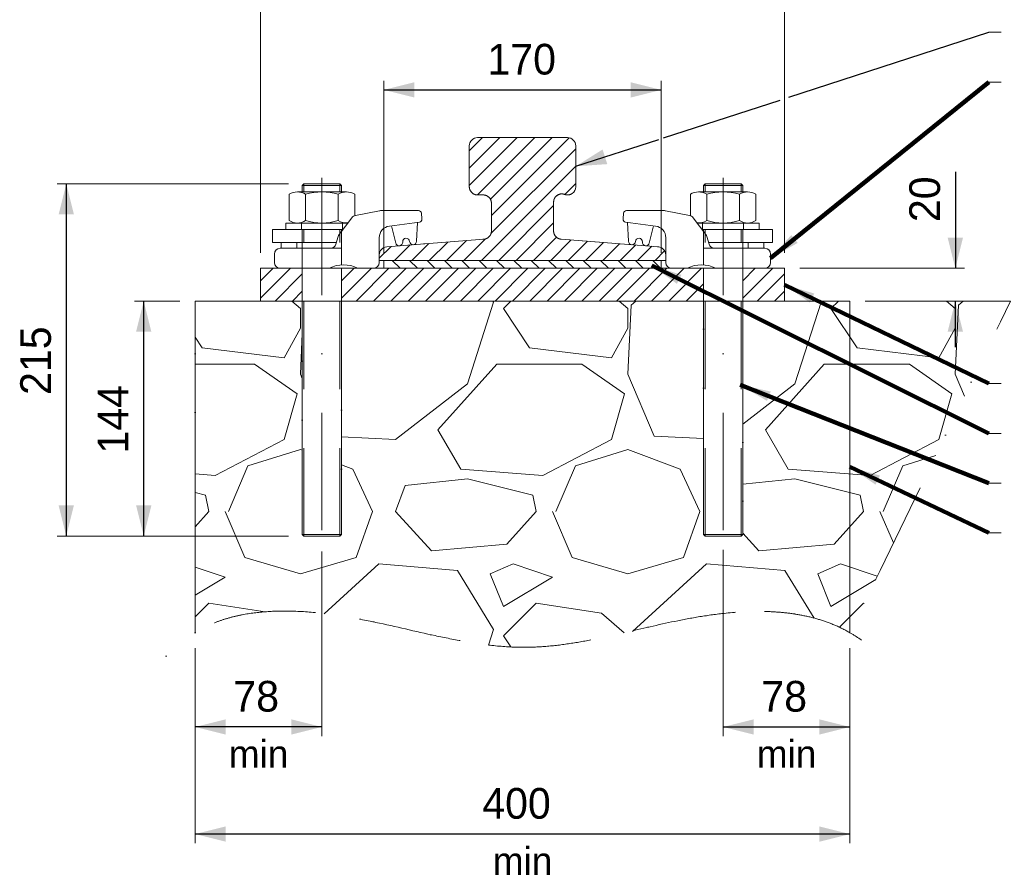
# Model space of a CAD drawing. Header units: millimetres. Extents: x 39621 to 102696, y -761809 to -717259.
# Tile 7 of 7: x 91921 to 97935, y -725739 to -720537. Entities that reach past the tile are written whole.
import ezdxf
from ezdxf.enums import TextEntityAlignment as Align

# ---------------------------------------------------------------- set-up
doc = ezdxf.new("R2010")
doc.units = ezdxf.units.MM
doc.header["$MEASUREMENT"] = 0
for name, pattern in [('DGN Style 2', [896.0072727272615, 537.6043636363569, -358.4029090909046]), ('DGN Style 4', [1434.5076436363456, 716.8058181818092, -358.4029090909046, 0.8960072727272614, -358.4029090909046]), ('DGN Style 6', [1704.2058327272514, 0.8960072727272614, -358.4029090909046, 627.205090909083, -358.4029090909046, 0.8960072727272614, -358.4029090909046])]:
    doc.linetypes.add(name, pattern=pattern)
doc.styles.add('Style-ENGINEERING', font='ENGINEERING.shx')
doc.styles.add('Style-ENGINEERING_0', font='ENGINEERING.shx')
doc.dimstyles.new('MetricMM', dxfattribs={"dimtxt": 3, "dimasz": 3, "dimexe": 1.5, "dimexo": 1.5, "dimgap": 1.5, "dimtad": 1, "dimdec": 0, "dimzin": 7, "dimtxsty": 'Style-ENGINEERING_0', "dimcen": 0.09, "dimclrd": 1, "dimclre": 1, "dimclrt": 7, "dimadec": 0, "dimazin": 3, "dimtfac": 1, "dimtdec": 0, "dimtofl": 0, "dimtmove": 0, "dimatfit": 3, "dimfxl": 1, "dimtzin": 7, "dimlwd": -1, "dimlwe": 0, "dimarcsym": 0})

# ---------------------------------------------------------------- blocks, each defined once
blk = doc.blocks.new('*D61')
at = {"color": 1, "linetype": 'Continuous', "lineweight": 0, "transparency": 16777216}
for p, q in [((21834.35438481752, 15157.84250653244), (21834.35438481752, 13965.61145645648)), ((25834.35438481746, 15157.84250653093), (25834.35438481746, 13965.61145645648))]:
    blk.add_line(p, q, dxfattribs=at)
at = {"color": 1, "linetype": 'Continuous', "transparency": 16777216}
blk.add_line((25834.35438481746, 14021.86145645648), (21834.35438481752, 14021.86145645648), dxfattribs=at)
at = {"color": 1, "linetype": 'Continuous', "lineweight": 0, "transparency": 16777216}
blk.add_solid([(22021.85438481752, 13974.98645645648), (21834.35438481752, 14021.86145645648), (22021.85438481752, 14068.73645645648)], dxfattribs=at)
at = {"color": 1, "linetype": 'Continuous', "lineweight": 0, "transparency": 16777216, "extrusion": (0, 0, -1)}
blk.add_solid([(-25646.85438481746, 14068.73645645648), (-25834.35438481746, 14021.86145645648), (-25646.85438481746, 13974.98645645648)], dxfattribs=at)
at = {"layer": 'Defpoints', "color": 7, "linetype": 'Continuous', "lineweight": 0, "transparency": 16777216}
for p in [(21834.35438481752, 15251.59250653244), (25834.35438481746, 15251.59250653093), (21834.35438481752, 14021.86145645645), (23834.35438481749, 14021.86145645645)]:
    blk.add_point(p, dxfattribs=at)
at = {"color": 7, "linetype": 'Continuous', "lineweight": 0, "transparency": 16777216, "style": 'Style-ENGINEERING'}
blk.add_text('400', height=187.5, dxfattribs=at).set_placement((23588.55818120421, 14209.36145645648), align=Align.MIDDLE_LEFT)
blk = doc.blocks.new('*U62')
at = {"color": 7, "linetype": 'Continuous', "lineweight": 0}
for p, q in [((-12.02254086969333, 13.97090329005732), (-13.02254086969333, 12.97090329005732)), ((-13.02254086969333, 12.97090329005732), (-13.02254086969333, 8.970903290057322)), ((9.97745913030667, 13.97090328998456), (-12.02254086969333, 13.97090329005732)), ((9.97745913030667, 13.97090328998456), (10.97745913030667, 12.97090328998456)), ((10.97745913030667, 12.97090328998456), (10.97745913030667, 8.970903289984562))]:
    blk.add_line(p, q, dxfattribs=at)
at = {"color": 7, "linetype": 'DGN Style 2', "lineweight": 0}
for p, q in [((10.97745913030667, 12.97090328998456), (-13.02254086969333, 12.97090329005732)), ((-12.02254086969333, 13.97090329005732), (-12.02254086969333, 8.970903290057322)), ((9.97745913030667, 13.97090328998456), (9.97745913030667, 8.970903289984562))]:
    blk.add_line(p, q, dxfattribs=at)
at = {"color": 7, "linetype": 'Continuous', "lineweight": 0, "flags": 128}
for points in [[(-21.01254086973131, -5.573520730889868), (-21.01254086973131, 7.496872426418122)], [(-16.01504086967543, 8.970903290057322), (13.96995913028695, 8.970903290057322)], [(-11.01754086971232, -8.555065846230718), (-11.01754086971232, 7.496872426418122)], [(8.97245913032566, 7.496872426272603), (8.97245913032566, -8.555065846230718)], [(18.96745913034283, 7.496872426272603), (18.96745913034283, -8.555065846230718)], [(-16.82910280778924, -10.02909670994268), (20.97745913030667, -10.02909670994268), (20.9774591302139, -14.02909670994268), (-13.7478051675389, -14.02909670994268)], [(13.96995913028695, -10.02909670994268), (-16.01504086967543, -10.02909670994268)]]:
    blk.add_lwpolyline(points, dxfattribs=at)
at = {"color": 7, "linetype": 'DGN Style 2', "lineweight": 0, "flags": 128}
for points in [[(-13.52254086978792, -14.02909670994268), (-13.52254086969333, -10.02909670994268)], [(11.47745913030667, -10.02909670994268), (11.4774591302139, -14.02909670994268)]]:
    blk.add_lwpolyline(points, dxfattribs=at)
at = {"color": 7, "linetype": 'Continuous', "lineweight": 0}
for centre, radius, start, end in [((-16.01504086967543, -0.2377821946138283), 9.208685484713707, 57.13276776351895, 122.8672322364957), ((-1.022540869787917, -25.65279235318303), 34.62369564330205, 73.2213451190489, 106.7786548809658), ((13.96995913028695, -0.8204112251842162), 9.208685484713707, 237.1327677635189, 302.8672322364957)]:
    blk.add_arc(centre, radius, start, end, dxfattribs=at)
at = {"color": 7, "linetype": 'Continuous', "lineweight": 0, "extrusion": (0, 0, -1)}
for centre, radius, start, end in [((-13.96995913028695, -0.2377821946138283), 9.208685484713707, 57.13276776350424, 122.8672322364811), ((16.01504086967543, -0.8204112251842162), 9.208685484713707, 237.1327677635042, 275.2581420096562), ((1.02254086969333, 24.59459893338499), 34.62369564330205, 253.2213451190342, 286.7786548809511)]:
    blk.add_arc(centre, radius, start, end, dxfattribs=at)
blk = doc.blocks.new('*U63')
at = {"color": 7, "linetype": 'Continuous', "lineweight": 0}
for p, q in [((-12.02254086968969, 13.97090329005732), (-13.02254086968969, 12.97090329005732)), ((-13.02254086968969, 12.97090329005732), (-13.02254086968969, 8.970903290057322)), ((9.977459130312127, 13.97090328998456), (-12.02254086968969, 13.97090329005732)), ((9.977459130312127, 13.97090328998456), (10.97745913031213, 12.97090328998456)), ((10.97745913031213, 12.97090328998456), (10.97745913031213, 8.970903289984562))]:
    blk.add_line(p, q, dxfattribs=at)
at = {"color": 7, "linetype": 'DGN Style 2', "lineweight": 0}
for p, q in [((10.97745913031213, 12.97090328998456), (-13.02254086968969, 12.97090329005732)), ((-12.02254086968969, 13.97090329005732), (-12.02254086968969, 8.970903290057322)), ((9.977459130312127, 13.97090328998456), (9.977459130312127, 8.970903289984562))]:
    blk.add_line(p, q, dxfattribs=at)
at = {"color": 7, "linetype": 'Continuous', "lineweight": 0, "extrusion": (0, 0, -1), "flags": 128}
for points in [[(21.01254086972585, -5.573520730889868), (21.01254086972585, 7.496872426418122)], [(16.01504086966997, 8.970903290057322), (-13.96995913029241, 8.970903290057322)], [(11.01754086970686, -8.555065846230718), (11.01754086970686, 7.496872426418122)], [(-8.972459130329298, 7.496872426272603), (-8.972459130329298, -8.555065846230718)], [(-18.96745913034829, 7.496872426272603), (-18.96745913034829, -8.555065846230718)], [(16.8291028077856, -10.02909670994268), (-20.97745913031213, -10.02909670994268), (-20.97745913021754, -14.02909670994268), (13.74780516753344, -14.02909670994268)], [(-13.96995913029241, -10.02909670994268), (16.01504086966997, -10.02909670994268)]]:
    blk.add_lwpolyline(points, dxfattribs=at)
at = {"color": 7, "linetype": 'DGN Style 2', "lineweight": 0, "extrusion": (0, 0, -1), "flags": 128}
for points in [[(13.52254086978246, -14.02909670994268), (13.52254086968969, -10.02909670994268)], [(-11.47745913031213, -10.02909670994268), (-11.47745913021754, -14.02909670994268)]]:
    blk.add_lwpolyline(points, dxfattribs=at)
at = {"color": 7, "linetype": 'Continuous', "lineweight": 0}
for centre, radius, start, end in [((-16.01504086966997, -0.2377821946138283), 9.208685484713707, 57.13276776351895, 122.8672322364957), ((-1.022540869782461, -25.65279235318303), 34.62369564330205, 73.2213451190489, 106.7786548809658), ((13.96995913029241, -0.8204112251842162), 9.208685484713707, 237.1327677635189, 302.8672322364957)]:
    blk.add_arc(centre, radius, start, end, dxfattribs=at)
at = {"color": 7, "linetype": 'Continuous', "lineweight": 0, "extrusion": (0, 0, -1)}
for centre, radius, start, end in [((-13.96995913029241, -0.2377821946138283), 9.208685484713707, 57.13276776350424, 122.8672322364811), ((16.01504086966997, -0.8204112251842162), 9.208685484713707, 237.1327677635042, 275.2581420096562), ((1.022540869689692, 24.59459893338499), 34.62369564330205, 253.2213451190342, 286.7786548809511)]:
    blk.add_arc(centre, radius, start, end, dxfattribs=at)
blk = doc.blocks.new('*D64')
at = {"color": 1, "linetype": 'Continuous', "lineweight": 0, "transparency": 16777216}
for p, q in [((25059.35438479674, 15758.6918236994), (25059.35438479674, 14619.77083653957)), ((25834.35438481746, 15157.84250653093), (25834.35438481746, 14619.77083653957))]:
    blk.add_line(p, q, dxfattribs=at)
at = {"color": 1, "linetype": 'Continuous', "transparency": 16777216}
blk.add_line((25059.35438479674, 14676.02083653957), (25834.35438481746, 14676.02083653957), dxfattribs=at)
at = {"color": 1, "linetype": 'Continuous', "lineweight": 0, "transparency": 16777216}
blk.add_solid([(25246.85438479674, 14629.14583653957), (25059.35438479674, 14676.02083653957), (25246.85438479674, 14722.89583653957)], dxfattribs=at)
at = {"color": 1, "linetype": 'Continuous', "lineweight": 0, "transparency": 16777216, "extrusion": (0, 0, -1)}
blk.add_solid([(-25646.85438481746, 14722.89583653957), (-25834.35438481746, 14676.02083653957), (-25646.85438481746, 14629.14583653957)], dxfattribs=at)
at = {"layer": 'Defpoints', "color": 7, "linetype": 'Continuous', "lineweight": 0, "transparency": 16777216}
for p in [(25059.35438479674, 15852.4418236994), (25834.35438481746, 15251.59250653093), (25446.8543848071, 14676.02083653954), (25834.35438481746, 14676.02083653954)]:
    blk.add_point(p, dxfattribs=at)
at = {"color": 7, "linetype": 'Continuous', "lineweight": 0, "transparency": 16777216, "style": 'Style-ENGINEERING'}
blk.add_text('78', height=187.5, dxfattribs=at).set_placement((25293.32044926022, 14863.52083653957), align=Align.MIDDLE_LEFT)
blk = doc.blocks.new('*D65')
at = {"color": 1, "linetype": 'Continuous', "lineweight": 0, "transparency": 16777216}
for p, q in [((22609.35438483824, 15748.6918236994), (22609.35438483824, 14619.77083653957)), ((21834.35438481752, 15157.84250653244), (21834.35438481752, 14619.77083653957))]:
    blk.add_line(p, q, dxfattribs=at)
at = {"color": 1, "linetype": 'Continuous', "transparency": 16777216}
blk.add_line((22609.35438483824, 14676.02083653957), (21834.35438481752, 14676.02083653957), dxfattribs=at)
at = {"color": 1, "linetype": 'Continuous', "lineweight": 0, "transparency": 16777216}
blk.add_solid([(22021.85438481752, 14629.14583653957), (21834.35438481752, 14676.02083653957), (22021.85438481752, 14722.89583653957)], dxfattribs=at)
at = {"color": 1, "linetype": 'Continuous', "lineweight": 0, "transparency": 16777216, "extrusion": (0, 0, -1)}
blk.add_solid([(-22421.85438483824, 14722.89583653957), (-22609.35438483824, 14676.02083653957), (-22421.85438483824, 14629.14583653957)], dxfattribs=at)
at = {"layer": 'Defpoints', "color": 7, "linetype": 'Continuous', "lineweight": 0, "transparency": 16777216}
for p in [(22609.35438483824, 15842.4418236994), (21834.35438481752, 15251.59250653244), (21834.35438481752, 14676.02083653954), (22221.85438482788, 14676.02083653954)]:
    blk.add_point(p, dxfattribs=at)
at = {"color": 7, "linetype": 'Continuous', "lineweight": 0, "transparency": 16777216, "style": 'Style-ENGINEERING'}
blk.add_text('78', height=187.5, dxfattribs=at).set_placement((22068.320449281, 14863.52083653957), align=Align.MIDDLE_LEFT)
blk = doc.blocks.new('*D66')
at = {"color": 1, "linetype": 'Continuous', "lineweight": 0, "transparency": 16777216}
for p, q in [((22234.35438485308, 17571.4268605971), (22234.35438485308, 19357.24267958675)), ((25434.35438479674, 17571.4268605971), (25434.35438479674, 19357.24267958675))]:
    blk.add_line(p, q, dxfattribs=at)
at = {"color": 1, "linetype": 'Continuous', "transparency": 16777216}
blk.add_line((22234.35438485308, 19300.99267958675), (25434.35438479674, 19300.99267958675), dxfattribs=at)
at = {"color": 1, "linetype": 'Continuous', "lineweight": 0, "transparency": 16777216}
blk.add_solid([(22421.85438485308, 19254.11767958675), (22234.35438485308, 19300.99267958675), (22421.85438485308, 19347.86767958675)], dxfattribs=at)
at = {"color": 1, "linetype": 'Continuous', "lineweight": 0, "transparency": 16777216, "extrusion": (0, 0, -1)}
blk.add_solid([(-25246.85438479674, 19347.86767958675), (-25434.35438479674, 19300.99267958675), (-25246.85438479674, 19254.11767958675)], dxfattribs=at)
at = {"layer": 'Defpoints', "color": 7, "linetype": 'Continuous', "lineweight": 0, "transparency": 16777216}
for p in [(23834.35438482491, 19300.99267958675), (25434.35438479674, 19300.99267958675), (22234.35438485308, 17477.6768605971), (25434.35438479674, 17477.6768605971)]:
    blk.add_point(p, dxfattribs=at)
at = {"color": 7, "linetype": 'Continuous', "lineweight": 0, "transparency": 16777216, "style": 'Style-ENGINEERING'}
blk.add_text('320', height=187.5, dxfattribs=at).set_placement((23591.51075689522, 19488.49267958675), align=Align.MIDDLE_LEFT)
blk = doc.blocks.new('*D67')
at = {"color": 1, "linetype": 'Continuous', "lineweight": 0, "transparency": 16777216}
for p, q in [((22405.60438483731, 17994.43023902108), (20991.34328325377, 17994.43023902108)), ((22405.60438483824, 15842.4418236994), (20991.34328325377, 15842.4418236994))]:
    blk.add_line(p, q, dxfattribs=at)
at = {"color": 1, "linetype": 'Continuous', "transparency": 16777216}
blk.add_line((21047.59328325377, 17994.43023902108), (21047.59328325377, 15842.4418236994), dxfattribs=at)
at = {"color": 1, "linetype": 'Continuous', "lineweight": 0, "transparency": 16777216, "extrusion": (0, 0, -1)}
blk.add_solid([(-21000.71828325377, 17806.93023902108), (-21047.59328325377, 17994.43023902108), (-21094.46828325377, 17806.93023902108)], dxfattribs=at)
at = {"color": 1, "linetype": 'Continuous', "lineweight": 0, "transparency": 16777216}
blk.add_solid([(21094.46828325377, 16029.9418236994), (21047.59328325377, 15842.4418236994), (21000.71828325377, 16029.9418236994)], dxfattribs=at)
at = {"layer": 'Defpoints', "color": 7, "linetype": 'Continuous', "lineweight": 0, "transparency": 16777216}
for p in [(22499.35438483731, 17994.43023902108), (21047.59328325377, 16918.4360313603), (21047.59328325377, 15842.4418236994), (22499.35438483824, 15842.4418236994)]:
    blk.add_point(p, dxfattribs=at)
at = {"color": 7, "linetype": 'Continuous', "lineweight": 0, "transparency": 16777216, "style": 'Style-ENGINEERING'}
blk.add_text('215', height=187.5, rotation=90, dxfattribs=at).set_placement((20860.09328325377, 16704.37429429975), align=Align.MIDDLE_LEFT)
blk = doc.blocks.new('*D68')
at = {"color": 1, "linetype": 'Continuous', "lineweight": 0, "transparency": 16777216}
for p, q in [((21740.60438481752, 17277.6768605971), (21464.33821570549, 17277.6768605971)), ((22405.60438483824, 15842.4418236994), (21464.33821570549, 15842.4418236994))]:
    blk.add_line(p, q, dxfattribs=at)
at = {"color": 1, "linetype": 'Continuous', "transparency": 16777216}
blk.add_line((21520.58821570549, 15842.4418236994), (21520.58821570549, 17277.6768605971), dxfattribs=at)
at = {"color": 1, "linetype": 'Continuous', "lineweight": 0, "transparency": 16777216, "extrusion": (0, 0, -1)}
blk.add_solid([(-21473.71321570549, 17090.1768605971), (-21520.58821570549, 17277.6768605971), (-21567.46321570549, 17090.1768605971)], dxfattribs=at)
at = {"color": 1, "linetype": 'Continuous', "lineweight": 0, "transparency": 16777216}
blk.add_solid([(21567.46321570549, 16029.9418236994), (21520.58821570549, 15842.4418236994), (21473.71321570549, 16029.9418236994)], dxfattribs=at)
at = {"layer": 'Defpoints', "color": 7, "linetype": 'Continuous', "lineweight": 0, "transparency": 16777216}
for p in [(21520.5882157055, 17277.6768605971), (21834.35438481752, 17277.6768605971), (21520.5882157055, 16560.05934214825), (22499.35438483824, 15842.4418236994)]:
    blk.add_point(p, dxfattribs=at)
at = {"color": 7, "linetype": 'Continuous', "lineweight": 0, "transparency": 16777216, "style": 'Style-ENGINEERING'}
blk.add_text('144', height=187.5, rotation=90, dxfattribs=at).set_placement((21333.08821570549, 16345.9976050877), align=Align.MIDDLE_LEFT)
blk = doc.blocks.new('*D69')
at = {"color": 1, "linetype": 'Continuous', "transparency": 16777216}
for p, q in [((26478.09949876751, 18067.15819852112), (26478.09949876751, 17477.6768605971)), ((26478.09949876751, 16996.4268605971), (26478.09949876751, 17277.6768605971))]:
    blk.add_line(p, q, dxfattribs=at)
at = {"color": 1, "linetype": 'Continuous', "lineweight": 0, "transparency": 16777216}
for p, q in [((25528.10438479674, 17477.6768605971), (26534.34949876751, 17477.6768605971)), ((25928.10438481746, 17277.6768605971), (26534.34949876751, 17277.6768605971))]:
    blk.add_line(p, q, dxfattribs=at)
blk.add_solid([(26524.97449876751, 17665.1768605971), (26478.09949876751, 17477.6768605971), (26431.22449876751, 17665.1768605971)], dxfattribs=at)
at = {"color": 1, "linetype": 'Continuous', "lineweight": 0, "transparency": 16777216, "extrusion": (0, 0, -1)}
blk.add_solid([(-26431.22449876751, 17090.1768605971), (-26478.09949876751, 17277.6768605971), (-26524.97449876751, 17090.1768605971)], dxfattribs=at)
at = {"layer": 'Defpoints', "color": 7, "linetype": 'Continuous', "lineweight": 0, "transparency": 16777216}
for p in [(26478.0994987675, 17913.62426297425), (25434.35438479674, 17477.6768605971), (26478.0994987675, 17477.6768605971), (25834.35438481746, 17277.6768605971)]:
    blk.add_point(p, dxfattribs=at)
at = {"color": 7, "linetype": 'Continuous', "lineweight": 0, "transparency": 16777216, "style": 'Style-ENGINEERING'}
blk.add_text('20', height=187.5, rotation=90, dxfattribs=at).set_placement((26290.59949876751, 17760.09032742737), align=Align.MIDDLE_LEFT)
blk = doc.blocks.new('*D70')
at = {"color": 1, "linetype": 'Continuous', "lineweight": 0, "transparency": 16777216}
for p, q in [((22986.5552721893, 17571.4268605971), (22986.5552721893, 18623.88159028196)), ((24682.15349744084, 17571.4268605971), (24682.15349744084, 18623.88159028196))]:
    blk.add_line(p, q, dxfattribs=at)
at = {"color": 1, "linetype": 'Continuous', "transparency": 16777216}
blk.add_line((22986.5552721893, 18567.63159028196), (24682.15349744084, 18567.63159028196), dxfattribs=at)
at = {"color": 1, "linetype": 'Continuous', "lineweight": 0, "transparency": 16777216}
blk.add_solid([(23174.0552721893, 18520.75659028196), (22986.5552721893, 18567.63159028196), (23174.0552721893, 18614.50659028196)], dxfattribs=at)
at = {"color": 1, "linetype": 'Continuous', "lineweight": 0, "transparency": 16777216, "extrusion": (0, 0, -1)}
blk.add_solid([(-24494.65349744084, 18614.50659028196), (-24682.15349744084, 18567.63159028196), (-24494.65349744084, 18520.75659028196)], dxfattribs=at)
at = {"layer": 'Defpoints', "color": 7, "linetype": 'Continuous', "lineweight": 0, "transparency": 16777216}
for p in [(23834.35438481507, 18567.63159028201), (24682.15349744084, 18567.63159028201), (22986.5552721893, 17477.6768605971), (24682.15349744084, 17477.6768605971)]:
    blk.add_point(p, dxfattribs=at)
at = {"color": 7, "linetype": 'Continuous', "lineweight": 0, "transparency": 16777216, "style": 'Style-ENGINEERING'}
blk.add_text('170', height=187.5, dxfattribs=at).set_placement((23620.29264775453, 18755.13159028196), align=Align.MIDDLE_LEFT)
blk = doc.blocks.new('*U53')
at = {"linetype": 'DGN Style 6', "lineweight": 0}
h = blk.add_hatch(dxfattribs=at)
h.set_pattern_fill('HATCH', color=5, style=0, pattern_type=2)
h.set_pattern_definition([(45, (23802.487827, 17716.282052), (-53.03300858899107, 53.03300858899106), [])])
h.paths.add_polyline_path([(24663.22046149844, 17609.47093028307), (24070.48830811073, 17655.43950995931, -0.3917214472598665), (24024.3543848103, 17705.28982039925), (24024.35438481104, 17882.21810323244, -0.5232725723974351), (24091.85438481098, 17929.0555882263, 0.5232725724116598), (24159.35438480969, 17975.89307321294), (24159.35438481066, 18225.89307320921, 0.414213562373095), (24109.35438481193, 18275.89307320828), (23559.35438482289, 18275.89307321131, 0.414213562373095), (23509.35438482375, 18225.89307321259), (23509.35438482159, 17975.89307320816, 0.4142135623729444), (23559.35438482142, 17925.89307320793), (23594.35438482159, 17925.89307320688, -0.414213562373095), (23644.35438482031, 17875.89307320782), (23644.35438482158, 17705.28982040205, -0.3917214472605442), (23598.22046152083, 17655.43950996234), (23005.48830813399, 17609.47093029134, 0.3917214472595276), (22959.35438483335, 17559.62061985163), (22959.35438483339, 17525.89307320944), (24709.35438479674, 17525.89307320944), (24709.35438479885, 17559.62061984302, 0.3917214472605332)])
at = {"linetype": 'Continuous', "lineweight": 0}
h = blk.add_hatch(dxfattribs=at)
h.set_pattern_fill('HATCH', style=0, pattern_type=2)
h.set_pattern_definition([(135, (24682.153497, 17525.893073), (53.03300858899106, 53.03300858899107), [])])
h.paths.add_polyline_path([(24682.15349744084, 17525.89307320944), (22986.5552721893, 17525.89307320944), (22986.5552721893, 17477.6768605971), (24682.15349744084, 17477.6768605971)])
h = blk.add_hatch(dxfattribs=at)
h.set_pattern_fill('HATCH', color=30, style=0, pattern_type=2)
h.set_pattern_definition([(45, (22234.354385, 17477.676861), (-53.03300858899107, 53.03300858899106), [])])
h.paths.add_polyline_path([(22234.35438485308, 17477.6768605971), (22489.35438483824, 17477.6768605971), (22489.35438483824, 17277.6768605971), (22234.35438485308, 17277.6768605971)])
h = blk.add_hatch(dxfattribs=at)
h.set_pattern_fill('HATCH', color=30, style=0, pattern_type=2)
h.set_pattern_definition([(45, (22729.354385, 17477.676861), (-53.03300858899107, 53.03300858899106), [])])
h.paths.add_polyline_path([(22729.35438483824, 17477.6768605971), (24939.35438479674, 17477.6768605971), (24939.35438479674, 17277.6768605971), (22729.35438483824, 17277.6768605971)])
h = blk.add_hatch(dxfattribs=at)
h.set_pattern_fill('HATCH', color=30, style=0, pattern_type=2)
h.set_pattern_definition([(45, (25179.354385, 17477.676861), (-53.03300858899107, 53.03300858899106), [])])
h.paths.add_polyline_path([(25179.35438479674, 17477.6768605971), (25434.35438478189, 17477.6768605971), (25434.35438478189, 17277.6768605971), (25179.35438479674, 17277.6768605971)])
at = {"linetype": 'DGN Style 6', "lineweight": 0}
h = blk.add_hatch(dxfattribs=at)
h.set_pattern_fill('GRAVEL', style=0, pattern_type=2)
h.set_pattern_definition([(228.012788, (25062.58210214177, 18445.11355837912), (-15999.99984414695, -18000.00013798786), [269.072, -26638.176094]), (184.969741, (24882.58210214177, 18245.11355837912), (23999.99999005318, 2000.000114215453), [461.7359999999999, -45711.849522]), (132.510447, (24422.58210214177, 18205.11355837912), (19999.9999704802, -22000.00002715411), [325.5759999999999, -32232.065192]), (267.273689, (23642.58210214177, 17705.11355837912), (2000.000004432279, 39999.99999997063), [420.4759999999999, -41627.11608299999]), (292.833654, (23622.58210214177, 17285.11355837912), (-9999.999925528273, 24000.00003114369), [412.31, -40818.746256]), (357.2736889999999, (23782.58210214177, 16905.11355837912), (-39999.99999997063, 2000.000004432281), [420.4759999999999, -41627.11608299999]), (37.69424, (24202.58210214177, 16885.11355837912), (-26000.00016305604, -19999.99978849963), [556.058, -55049.697098]), (72.255328, (24642.58210214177, 17225.11355837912), (14000.00028765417, 43999.9999082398), [524.976, -51972.642994]), (121.429566, (24802.58210214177, 17725.11355837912), (-16000.00017498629, 25999.99989206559), [421.9, -41768.146219]), (175.236358, (24582.58210214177, 18085.11355837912), (21999.99998908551, -2000.000119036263), [481.664, -23601.525158]), (222.397438, (24102.58210214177, 18125.11355837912), (-23999.99992237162, -22000.00008506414), [622.896, -61666.75001]), (138.814075, (25622.58210214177, 17685.11355837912), (-14000.00003467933, 11999.99995905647), [212.602, -21047.689625]), (171.469234, (25462.58210214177, 17825.11355837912), (25999.99997251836, -4000.000176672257), [404.474, -40043.022832]), (225, (25062.58210214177, 17885.11355837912), (-2.273736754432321e-13, -1999.999999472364), [282.842, -2545.585125]), (203.198591, (24922.58210214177, 18125.11355837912), (9999.999965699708, 4000.000084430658), [152.316, -15079.230212]), (291.801409, (24782.58210214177, 18065.11355837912), (-1999.99994939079, 6000.000016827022), [215.406, -10554.923614]), (30.963757, (24862.58210214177, 17865.11355837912), (5999.999967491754, 4000.000048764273), [349.858, -11312.04579]), (161.565051, (25162.58210214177, 18045.11355837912), (3999.999993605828, -2000.000012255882), [252.982, -6071.57332]), (16.38954, (23622.58210214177, 18065.11355837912), (20000.00003450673, 5999.999883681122), [354.3999999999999, -35085.69029299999]), (70.34617600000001, (23962.58210214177, 18165.11355837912), (-7999.999977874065, -22000.00000797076), [297.322, -29434.815495]), (293.198591, (25162.58210214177, 18445.11355837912), (-4000.000084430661, 9999.999965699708), [304.63, -14926.916212]), (343.6104599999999, (25282.58210214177, 18165.11355837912), (-20000.00003450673, 5999.99988368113), [354.4, -35085.690293]), (339.4439549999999, (23622.58210214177, 16825.11355837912), (-10000.00001542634, 3999.999961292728), [341.76, -16746.247491]), (294.775141, (23942.58210214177, 16705.11355837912), (-10000.00016585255, 21999.99992502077), [286.356, -28349.286127]), (66.80140899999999, (25182.58210214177, 16445.11355837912), (4000.00008443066, 9999.999965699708), [304.63, -14926.916212]), (17.354025, (25302.58210214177, 16725.11355837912), (-25999.9999491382, -8000.000165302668), [335.2619999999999, -33190.84722799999]), (69.44395500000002, (24202.58210214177, 16445.11355837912), (-3999.999961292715, -10000.00001542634), [170.88, -16917.127491]), (101.309932, (25062.58210214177, 16445.11355837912), (-1999.999933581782, 8000.000016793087), [101.98, -10096.059027]), (165.963757, (25042.58210214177, 16545.11355837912), (6000.00001640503, -1999.999950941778), [412.31, -7833.901251]), (186.009006, (24642.58210214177, 16645.11355837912), (19999.99999800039, 2000.000015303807), [382.1, -37827.84634899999]), (303.690068, (24862.58210214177, 17685.11355837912), (-2000.000033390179, 3999.999983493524), [288.444, -6922.658551]), (353.157227, (25022.58210214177, 17445.11355837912), (34000.00002876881, -3999.999755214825), [503.588, -49855.125248]), (60.945396, (25522.58210214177, 17385.11355837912), (-7999.999975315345, -14000.00001394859), [205.912, -20385.348282]), (90, (25622.58210214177, 17565.11355837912), (-2000, 2000), [120, -1880]), (120.256437, (24602.58210214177, 16705.11355837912), (7999.999960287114, -14000.00002295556), [277.848, -27507.039979]), (48.012788, (24462.58210214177, 16945.11355837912), (15999.99984414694, 18000.00013798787), [538.144, -26369.104094]), (0, (24822.58210214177, 17345.11355837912), (2000, 2000), [520, -1480]), (325.304846, (25342.58210214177, 17345.11355837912), (19999.99988471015, -14000.00016383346), [316.228, -31306.548602]), (254.054604, (25602.58210214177, 17165.11355837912), (-2000.000013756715, -7999.999996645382), [291.204, -14269.015779]), (207.645975, (25522.58210214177, 16885.11355837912), (-38000.00012697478, -19999.99975862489), [474.13, -46938.948365]), (175.426079, (25102.58210214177, 16665.11355837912), (-26000.00000954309, 1999.999882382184), [501.598, -49658.146816])])
edge = h.paths.add_edge_path()
edge.add_spline(control_points=[(21834.35438481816, 15251.59250653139), (21996.53156853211, 15355.0709448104), (22720.14312573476, 15465.1494109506), (23776.60311308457, 14977.1634678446), (24889.41251988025, 15423.47217924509), (25607.96607790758, 15383.34921408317), (25834.35438481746, 15251.59250653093)], knot_values=[0, 0, 0, 0, 0.1436281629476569, 0.5067260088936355, 0.8052134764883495, 1, 1, 1, 1], degree=3, periodic=0)
edge.add_line((25834.35438481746, 15251.59250653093), (26815.11210703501, 17277.6768605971))
edge.add_line((26815.11210703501, 17277.6768605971), (25434.35438479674, 17277.6768605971))
edge.add_line((25434.35438479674, 17277.6768605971), (25179.35438479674, 17277.6768605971))
edge.add_line((25179.35438479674, 17277.6768605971), (25179.35438479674, 15852.4418236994))
edge.add_line((25179.35438479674, 15852.4418236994), (25169.35438479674, 15842.4418236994))
edge.add_line((25169.35438479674, 15842.4418236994), (25059.35438479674, 15842.4418236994))
edge.add_line((25059.35438479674, 15842.4418236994), (24949.35438479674, 15842.4418236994))
edge.add_line((24949.35438479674, 15842.4418236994), (24939.35438479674, 15852.4418236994))
edge.add_line((24939.35438479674, 15852.4418236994), (24939.35438479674, 17277.6768605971))
edge.add_line((24939.35438479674, 17277.6768605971), (22729.35438483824, 17277.6768605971))
edge.add_line((22729.35438483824, 17277.6768605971), (22729.35438483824, 15852.4418236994))
edge.add_line((22729.35438483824, 15852.4418236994), (22719.35438483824, 15842.4418236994))
edge.add_line((22719.35438483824, 15842.4418236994), (22609.35438483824, 15842.4418236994))
edge.add_line((22609.35438483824, 15842.4418236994), (22499.35438483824, 15842.4418236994))
edge.add_line((22499.35438483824, 15842.4418236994), (22489.35438483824, 15852.4418236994))
edge.add_line((22489.35438483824, 15852.4418236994), (22489.35438483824, 17277.6768605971))
edge.add_line((22489.35438483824, 17277.6768605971), (22234.35438485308, 17277.6768605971))
edge.add_line((22234.35438485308, 17277.6768605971), (21834.35438481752, 17277.6768605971))
edge.add_line((21834.35438481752, 17277.6768605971), (21834.35438481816, 15251.59250653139))
at = {"color": 1, "linetype": 'Continuous'}
for p, q in [((25460.50346894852, 18522.8720678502), (26682.90260588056, 18919.31146525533)), ((24696.36704601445, 18275.05302586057), (25407.11119822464, 18505.55628367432)), ((24159.35438481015, 18100.89307321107), (24666.08091283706, 18265.23085237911))]:
    blk.add_line(p, q, dxfattribs=at)
at = {"color": 7, "linetype": 'Continuous', "lineweight": 0}
for p, q in [((26682.90260588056, 18919.31146525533), (26757.90260588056, 18919.31146525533)), ((26682.90260588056, 18615.24849378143), (26757.90260588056, 18615.24849378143)), ((22729.35438483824, 15852.4418236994), (22729.35438483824, 17477.6768605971)), ((24939.35438479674, 15852.4418236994), (24939.35438479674, 17477.6768605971)), ((22489.35438483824, 15852.4418236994), (22489.35438483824, 17342.4418236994)), ((25179.35438479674, 15852.4418236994), (25179.35438479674, 17342.4418236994)), ((26682.90260588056, 16773.10479577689), (26757.90260588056, 16773.10479577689)), ((26682.90260588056, 16469.0418243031), (26757.90260588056, 16469.0418243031)), ((26682.90260588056, 16164.9788528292), (26757.90260588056, 16164.9788528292)), ((22499.35438483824, 15842.4418236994), (22489.35438483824, 15852.4418236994)), ((22729.35438483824, 15852.4418236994), (22719.35438483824, 15842.4418236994)), ((24939.35438479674, 15852.4418236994), (24949.35438479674, 15842.4418236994)), ((25169.35438479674, 15842.4418236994), (25179.35438479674, 15852.4418236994)), ((26682.90260588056, 15860.91588135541), (26757.90260588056, 15860.91588135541))]:
    blk.add_line(p, q, dxfattribs=at)
at = {"color": 1, "linetype": 'DGN Style 4', "lineweight": 0}
for p, q in [((22609.35438483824, 18029.61973433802), (22609.35438483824, 15842.4418236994)), ((25059.35438479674, 18029.61973433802), (25059.35438479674, 15842.4418236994))]:
    blk.add_line(p, q, dxfattribs=at)
at = {"color": 3, "linetype": 'Continuous', "lineweight": 0}
for p, q in [((23187.5083783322, 17642.51432278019), (23193.79779626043, 17758.20158004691)), ((24481.20039130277, 17642.51432278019), (24474.91097337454, 17758.20158004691)), ((23060.63276199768, 17630.77447694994), (23034.19406490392, 17737.20466656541)), ((24608.0760076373, 17630.77447694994), (24634.5147047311, 17737.20466656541))]:
    blk.add_line(p, q, dxfattribs=at)
at = {"color": 7, "linetype": 'DGN Style 2', "lineweight": 0}
for p, q in [((22489.35438483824, 17477.90105444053), (22489.35438483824, 17714.43023902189)), ((22499.35438483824, 15842.4418236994), (22499.35438483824, 17714.43023902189)), ((22719.35438483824, 15842.4418236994), (22719.35438483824, 17714.43023902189)), ((22729.35438483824, 17498.80561131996), (22729.35438483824, 17714.43023902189)), ((24939.35438479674, 17498.80561131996), (24939.35438479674, 17714.43023902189)), ((24949.35438479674, 15842.4418236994), (24949.35438479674, 17714.43023902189)), ((25169.35438479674, 15842.4418236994), (25169.35438479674, 17714.43023902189)), ((25179.35438479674, 17477.90105444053), (25179.35438479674, 17714.43023902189)), ((22660.15069092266, 17600.16804473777), (22729.35438483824, 17600.16804473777)), ((25008.55807871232, 17600.16804473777), (24939.35438479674, 17600.16804473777))]:
    blk.add_line(p, q, dxfattribs=at)
at = {"color": 5, "linetype": 'Continuous', "lineweight": 0, "flags": 128}
blk.add_lwpolyline([(24709.35438479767, 17559.62061984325), (24709.35438479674, 17525.89307320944), (22959.35438483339, 17525.89307320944), (22959.35438483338, 17559.62061985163, -0.3917214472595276), (23005.48830813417, 17609.47093029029), (23598.22046152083, 17655.43950996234, 0.3917214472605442), (23644.3543848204, 17705.28982040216), (23644.35438482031, 17875.89307320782, 0.414213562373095), (23594.35438482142, 17925.89307320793), (23559.35438482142, 17925.89307320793, -0.4142135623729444), (23509.35438482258, 17975.89307320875), (23509.35438482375, 18225.89307321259, -0.414213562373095), (23559.35438482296, 18275.89307321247), (24109.35438481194, 18275.89307320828, -0.414213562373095), (24159.35438481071, 18225.89307320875), (24159.35438480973, 17975.89307321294, -0.5232725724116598), (24091.8543848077, 17929.05558822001, 0.5232725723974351), (24024.3543848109, 17882.21810323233), (24024.35438481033, 17705.28982039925, 0.3917214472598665), (24070.48830811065, 17655.43950995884), (24663.22046149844, 17609.47093028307, -0.3917214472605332), (24709.35438479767, 17559.62061984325)], format="xyb", close=True, dxfattribs=at)
at = {"color": 5, "linetype": 'DGN Style 6', "lineweight": 0, "flags": 128}
blk.add_lwpolyline([(24663.22046149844, 17609.47093028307), (24070.48830811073, 17655.43950995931, -0.3917214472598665), (24024.3543848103, 17705.28982039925), (24024.35438481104, 17882.21810323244, -0.5232725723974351), (24091.85438481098, 17929.0555882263, 0.5232725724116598), (24159.35438480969, 17975.89307321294), (24159.35438481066, 18225.89307320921, 0.414213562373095), (24109.35438481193, 18275.89307320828), (23559.35438482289, 18275.89307321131, 0.414213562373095), (23509.35438482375, 18225.89307321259), (23509.35438482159, 17975.89307320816, 0.4142135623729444), (23559.35438482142, 17925.89307320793), (23594.35438482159, 17925.89307320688, -0.414213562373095), (23644.35438482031, 17875.89307320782), (23644.35438482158, 17705.28982040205, -0.3917214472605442), (23598.22046152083, 17655.43950996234), (23005.48830813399, 17609.47093029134, 0.3917214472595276), (22959.35438483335, 17559.62061985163), (22959.35438483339, 17525.89307320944), (24709.35438479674, 17525.89307320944), (24709.35438479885, 17559.62061984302, 0.3917214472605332), (24663.22046149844, 17609.47093028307)], format="xyb", close=True, dxfattribs=at)
at = {"color": 3, "linetype": 'Continuous', "lineweight": 0, "flags": 128}
for points in [[(22959.35438483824, 17513.53162405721), (22959.35438483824, 17664.85872963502, -0.3764002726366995), (23021.32074360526, 17735.51109705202), (23204.40798686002, 17759.59741992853, 0.403511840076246), (23219.82070960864, 17778.93498307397), (23216.53009721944, 17813.78997089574, 0.3869047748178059), (23198.79367935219, 17829.93078441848), (22966.94137482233, 17829.93078441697, 0.04906443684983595), (22959.99889907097, 17829.24788312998), (22813.79329362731, 17800.20363156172, 0.1815339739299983), (22792.50905034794, 17786.99969391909), (22713.79595215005, 17684.81794144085, 0.09497128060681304), (22707.75650934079, 17672.8398466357), (22694.41685276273, 17626.03297847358, -0.3350455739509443), (22660.15069092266, 17600.16804473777), (22354.66646159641, 17600.16804473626, 0.414213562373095), (22319.03589197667, 17564.53747511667), (22319.03589197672, 17513.53162405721, 0.414213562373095), (22354.66646159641, 17477.90105444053), (22654.28346062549, 17477.90105443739, -0.2448425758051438), (22828.08405463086, 17477.90105444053), (22923.72381521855, 17477.90105443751, 0.414213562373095), (22959.35438483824, 17513.53162405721)], [(24709.35438479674, 17513.53162405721), (24709.35438479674, 17664.85872963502, 0.3764002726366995), (24647.38802602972, 17735.51109705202), (24464.30078277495, 17759.59741992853, -0.403511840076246), (24448.88806002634, 17778.93498307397), (24452.17867241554, 17813.78997089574, -0.3869047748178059), (24469.91509028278, 17829.93078441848), (24701.76739481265, 17829.93078441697, -0.04906443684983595), (24708.70987056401, 17829.24788312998), (24854.91547600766, 17800.20363156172, -0.1815339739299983), (24876.19971928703, 17786.99969391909), (24954.91281748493, 17684.81794144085, -0.09497128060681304), (24960.95226029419, 17672.8398466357), (24974.29191687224, 17626.03297847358, 0.3350455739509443), (25008.55807871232, 17600.16804473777), (25314.04230803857, 17600.16804473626, -0.414213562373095), (25349.6728776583, 17564.53747511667), (25349.67287765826, 17513.53162405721, -0.414213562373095), (25314.04230803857, 17477.90105444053), (25014.42530900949, 17477.90105443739, 0.2448425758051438), (24840.62471500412, 17477.90105444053), (24744.98495441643, 17477.90105443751, -0.414213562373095), (24709.35438479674, 17513.53162405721)]]:
    blk.add_lwpolyline(points, format="xyb", close=True, dxfattribs=at)
for points in [[(22696.81049438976, 17634.43191044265), (22306.8410791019, 17634.43191044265), (22306.8410791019, 17714.43023902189), (22736.60702781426, 17714.43023902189)], [(24971.89827524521, 17634.43191044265), (25361.86769053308, 17634.43191044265), (25361.86769053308, 17714.43023902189), (24932.10174182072, 17714.43023902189)], [(22359.35438483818, 17634.43191044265), (22359.35438483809, 17600.16804473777)], [(22456.81151079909, 17600.16804473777), (22456.81151079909, 17634.43191044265)], [(25211.89725883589, 17600.16804473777), (25211.89725883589, 17634.43191044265)], [(25309.35438479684, 17634.43191044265), (25309.35438479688, 17600.16804473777)]]:
    blk.add_lwpolyline(points, dxfattribs=at)
at = {"color": 7, "linetype": 'Continuous', "lineweight": 0, "flags": 128}
for points in [[(22986.5552721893, 17525.89307320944), (24682.15349744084, 17525.89307320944), (24682.15349744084, 17477.6768605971), (22986.5552721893, 17477.6768605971), (22986.5552721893, 17525.89307320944)], [(24682.15349744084, 17525.89307320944), (22986.5552721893, 17525.89307320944), (22986.5552721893, 17477.6768605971), (24682.15349744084, 17477.6768605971), (24682.15349744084, 17525.89307320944)]]:
    blk.add_lwpolyline(points, close=True, dxfattribs=at)
at = {"color": 30, "linetype": 'Continuous', "lineweight": 0, "flags": 128}
for points in [[(25434.35438479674, 17277.6768605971), (22234.35438485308, 17277.6768605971), (22234.35438485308, 17477.6768605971), (25434.35438479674, 17477.6768605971), (25434.35438479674, 17277.6768605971)], [(22234.35438485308, 17477.6768605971), (22489.35438483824, 17477.6768605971), (22489.35438483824, 17277.6768605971), (22234.35438485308, 17277.6768605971), (22234.35438485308, 17477.6768605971)], [(22729.35438483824, 17477.6768605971), (24939.35438479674, 17477.6768605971), (24939.35438479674, 17277.6768605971), (22729.35438483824, 17277.6768605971), (22729.35438483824, 17477.6768605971)], [(25179.35438479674, 17477.6768605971), (25434.35438478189, 17477.6768605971), (25434.35438478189, 17277.6768605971), (25179.35438479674, 17277.6768605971), (25179.35438479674, 17477.6768605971)]]:
    blk.add_lwpolyline(points, close=True, dxfattribs=at)
at = {"color": 7, "linetype": 'Continuous', "lineweight": 0, "flags": 128}
for points in [[(21834.35438481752, 15251.59250653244), (21834.35438481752, 17277.6768605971), (25834.35438481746, 17277.6768605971), (25834.35438481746, 15251.59250653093)], [(22499.35438483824, 15842.4418236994), (22719.35438483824, 15842.4418236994)], [(25169.35438479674, 15842.4418236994), (24949.35438479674, 15842.4418236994)]]:
    blk.add_lwpolyline(points, dxfattribs=at)
at = {"color": 7, "linetype": 'DGN Style 2', "lineweight": 0, "flags": 128}
for points in [[(22489.35438483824, 15852.4418236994), (22729.35438483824, 15852.4418236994)], [(25179.35438479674, 15852.4418236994), (24939.35438479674, 15852.4418236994)]]:
    blk.add_lwpolyline(points, dxfattribs=at)
at = {"color": 3, "linetype": 'Continuous', "lineweight": 0}
for centre, start, end in [((23081.12725291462, 17636.68700859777), 191.808801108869, 4.441371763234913), ((23123.65978408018, 17639.99042295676), 4.441129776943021, 184.4408877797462), ((23166.19231524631, 17643.29383731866), 184.441129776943, 357.9056641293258)]:
    blk.add_arc(centre, 21.33031149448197, start, end, dxfattribs=at)
at = {"color": 3, "linetype": 'Continuous', "lineweight": 0, "extrusion": (0, 0, -1)}
for centre, start, end in [((-24502.51645438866, 17643.29383731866), 184.441129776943, 357.9056641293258), ((-24545.04898555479, 17639.99042295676), 4.441129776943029, 184.4408877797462), ((-24587.58151672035, 17636.68700859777), 191.808801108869, 4.441371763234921)]:
    blk.add_arc(centre, 21.33031149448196, start, end, dxfattribs=at)
at = {"color": 7, "linetype": 'DGN Style 6', "lineweight": 0}
blk.add_open_spline([(21834.35438481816, 15251.59250653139), (21996.53156853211, 15355.0709448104), (22720.14312573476, 15465.1494109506), (23776.60311308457, 14977.1634678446), (24889.41251988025, 15423.47217924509), (25607.96607790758, 15383.34921408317), (25834.35438481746, 15251.59250653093), (26161.27362555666, 15926.95395788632), (26488.19286629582, 16602.31540924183), (26815.11210703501, 17277.6768605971), (26354.85953295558, 17277.6768605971), (25894.60695887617, 17277.6768605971), (25434.35438479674, 17277.6768605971), (25349.35438479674, 17277.6768605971), (25264.35438479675, 17277.6768605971), (25179.35438479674, 17277.6768605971), (25179.35438479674, 16802.59851496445), (25179.35438479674, 16327.52016933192), (25179.35438479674, 15852.4418236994), (25176.02105146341, 15849.10849036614), (25172.68771813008, 15845.77515703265), (25169.35438479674, 15842.4418236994), (25132.68771813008, 15842.4418236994), (25096.02105146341, 15842.4418236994), (25059.35438479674, 15842.4418236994), (25022.68771813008, 15842.4418236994), (24986.02105146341, 15842.4418236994), (24949.35438479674, 15842.4418236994), (24946.02105146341, 15845.77515703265), (24942.68771813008, 15849.10849036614), (24939.35438479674, 15852.4418236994), (24939.35438479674, 16327.52016933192), (24939.35438479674, 16802.59851496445), (24939.35438479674, 17277.6768605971), (24202.6877181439, 17277.6768605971), (23466.02105149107, 17277.6768605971), (22729.35438483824, 17277.6768605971), (22729.35438483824, 16802.59851496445), (22729.35438483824, 16327.52016933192), (22729.35438483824, 15852.4418236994), (22726.0210515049, 15849.10849036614), (22722.68771817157, 15845.77515703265), (22719.35438483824, 15842.4418236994), (22682.68771817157, 15842.4418236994), (22646.0210515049, 15842.4418236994), (22609.35438483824, 15842.4418236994), (22572.68771817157, 15842.4418236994), (22536.0210515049, 15842.4418236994), (22499.35438483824, 15842.4418236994), (22496.0210515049, 15845.77515703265), (22492.68771817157, 15849.10849036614), (22489.35438483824, 15852.4418236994), (22489.35438483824, 16327.52016933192), (22489.35438483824, 16802.59851496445), (22489.35438483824, 17277.6768605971), (22404.35438484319, 17277.6768605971), (22319.35438484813, 17277.6768605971), (22234.35438485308, 17277.6768605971), (22101.02105150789, 17277.6768605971), (21967.68771816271, 17277.6768605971), (21834.35438481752, 17277.6768605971), (21834.35438481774, 16602.31540924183), (21834.35438481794, 15926.95395788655), (21834.35438481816, 15251.59250653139)], degree=3, knots=[0, 0, 0, 0, 0.01025915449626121, 0.03619471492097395, 0.0575152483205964, 0.07142857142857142, 0.07142857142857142, 0.07142857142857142, 0.09523809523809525, 0.09523809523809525, 0.09523809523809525, 0.119047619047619, 0.119047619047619, 0.119047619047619, 0.1428571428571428, 0.1428571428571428, 0.1428571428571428, 0.2142857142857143, 0.2142857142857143, 0.2142857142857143, 0.2857142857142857, 0.2857142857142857, 0.2857142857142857, 0.3214285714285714, 0.3214285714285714, 0.3214285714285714, 0.3571428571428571, 0.3571428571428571, 0.3571428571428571, 0.4285714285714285, 0.4285714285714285, 0.4285714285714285, 0.5, 0.5, 0.5, 0.5714285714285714, 0.5714285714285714, 0.5714285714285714, 0.6428571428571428, 0.6428571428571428, 0.6428571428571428, 0.7142857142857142, 0.7142857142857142, 0.7142857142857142, 0.75, 0.75, 0.75, 0.7857142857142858, 0.7857142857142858, 0.7857142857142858, 0.8571428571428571, 0.8571428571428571, 0.8571428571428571, 0.9285714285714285, 0.9285714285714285, 0.9285714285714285, 0.9523809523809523, 0.9523809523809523, 0.9523809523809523, 0.976190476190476, 0.976190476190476, 0.976190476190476, 1, 1, 1, 1], dxfattribs=at)
blk.add_spline([(21658.33480006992, 15109.21083607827), (21834.35438481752, 15251.59250653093), (22402.01551146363, 15383.95737604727), (23858.86695634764, 15162.63377440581), (25052.56984181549, 15368.69367938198), (25834.35438481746, 15251.59250653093), (25956.42793720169, 15170.26562273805)], degree=3, dxfattribs=at)
at = {"color": 1, "linetype": 'Continuous', "lineweight": 0}
blk.add_solid([(24352.16996214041, 18114.14708255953), (24159.35438481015, 18100.89307321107), (24323.24859570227, 18203.32452961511)], dxfattribs=at)
at = {"color": 7, "linetype": 'Continuous', "lineweight": 0, "extrusion": (0, 0, -1), "xscale": 9.999999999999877, "yscale": 9.999999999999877, "zscale": 9.999999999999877}
blk.add_blockref('*U63', (-22599.1289761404, 17854.72120612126), dxfattribs=at)
at = {"color": 7, "linetype": 'Continuous', "lineweight": 0, "xscale": 9.999999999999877, "yscale": 9.999999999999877, "zscale": 9.999999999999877}
blk.add_blockref('*U62', (25069.57979349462, 17854.72120612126), dxfattribs=at)
at = {"char_height": 168.9189189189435, "attachment_point": 5, "line_spacing_factor": 1.2, "style": 'Style-ENGINEERING'}
for insert in [(22222.2977145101, 14511.03407785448), (25447.29771448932, 14511.03407785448), (23834.79771449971, 13856.87469777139)]:
    blk.add_mtext('min', dxfattribs=dict(at, insert=insert))
at = {"color": 1, "linetype": 'Continuous'}
for base, p1, p2, picture, middle in [((25434.35438479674, 19300.99267958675), (22234.35438485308, 17477.6768605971), (25434.35438479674, 17477.6768605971), '*D66', (23834.35438482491, 19300.99267958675)), ((24682.15349744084, 18567.63159028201), (22986.5552721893, 17477.6768605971), (24682.15349744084, 17477.6768605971), '*D70', (23834.35438481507, 18567.63159028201)), ((25834.35438481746, 14676.02083653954), (25059.35438479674, 15852.4418236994), (25834.35438481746, 15251.59250653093), '*D64', (25446.8543848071, 14676.02083653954)), ((21834.35438481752, 14021.86145645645), (25834.35438481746, 15251.59250653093), (21834.35438481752, 15251.59250653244), '*D61', (23834.35438481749, 14021.86145645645))]:
    dim = blk.add_linear_dim(base=base, p1=p1, p2=p2, text='\\FSTANDARD;<>', dimstyle='MetricMM', override={"dimtxt": 187.5, "dimasz": 187.5, "dimexe": 56.25, "dimexo": 93.75, "dimgap": 93.75, "dimlfac": 0.1000000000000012}, dxfattribs=at)
    dim.commit()
    dim.dimension.update_dxf_attribs({"geometry": picture, "text_midpoint": middle})
dim = blk.add_linear_dim(base=(26478.0994987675, 17477.6768605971), p1=(25834.35438481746, 17277.6768605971), p2=(25434.35438479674, 17477.6768605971), angle=90, text='\\FSTANDARD;<>', dimstyle='MetricMM', override={"dimtxt": 187.5, "dimasz": 187.5, "dimexe": 56.25, "dimexo": 93.75, "dimgap": 93.75, "dimlfac": 0.1000000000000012}, dxfattribs=at)
dim.commit()
dim.dimension.update_dxf_attribs({"geometry": '*D69', "text_midpoint": (26478.0994987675, 17913.62426297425), "dimtype": 128})
for base, p1, p2, angle, picture, middle in [((21047.59328325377, 15842.4418236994), (22499.35438483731, 17994.43023902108), (22499.35438483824, 15842.4418236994), 270, '*D67', (21047.59328325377, 16918.4360313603)), ((21520.5882157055, 17277.6768605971), (22499.35438483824, 15842.4418236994), (21834.35438481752, 17277.6768605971), 90, '*D68', (21520.5882157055, 16560.05934214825)), ((21834.35438481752, 14676.02083653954), (22609.35438483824, 15842.4418236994), (21834.35438481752, 15251.59250653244), 180, '*D65', (22221.85438482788, 14676.02083653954))]:
    dim = blk.add_linear_dim(base=base, p1=p1, p2=p2, angle=angle, text='\\FSTANDARD;<>', dimstyle='MetricMM', override={"dimtxt": 187.5, "dimasz": 187.5, "dimexe": 56.25, "dimexo": 93.75, "dimgap": 93.75, "dimlfac": 0.1000000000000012}, dxfattribs=at)
    dim.commit()
    dim.dimension.update_dxf_attribs({"geometry": picture, "text_midpoint": middle})
for points in [[(25349.6728776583, 17539.03454958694), (26682.90260588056, 18615.24849378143)], [(24623.5285191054, 17494.03795489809), (26682.90260588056, 16469.0418243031)], [(25434.35438478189, 17377.6768605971), (26682.90260588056, 16773.10479577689)], [(25164.6828967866, 16765.44006431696), (26682.90260588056, 16164.9788528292)], [(25834.35438481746, 16264.63468356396), (26682.90260588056, 15860.91588135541)]]:
    blk.add_leader(points, dimstyle='MetricMM', override={"dimtxt": 187.5, "dimasz": 187.5, "dimgap": 93.75, "dimclrd": 0, "dimlwd": 65534}, dxfattribs=at)

msp = doc.modelspace()

# ---------------------------------------------------------------- block references
at = {"color": 7, "linetype": 'DGN Style 6', "lineweight": 0}
msp.add_blockref('*U53', (71158.05, -739533.65), dxfattribs=at)

doc.saveas('drawing.dxf')
